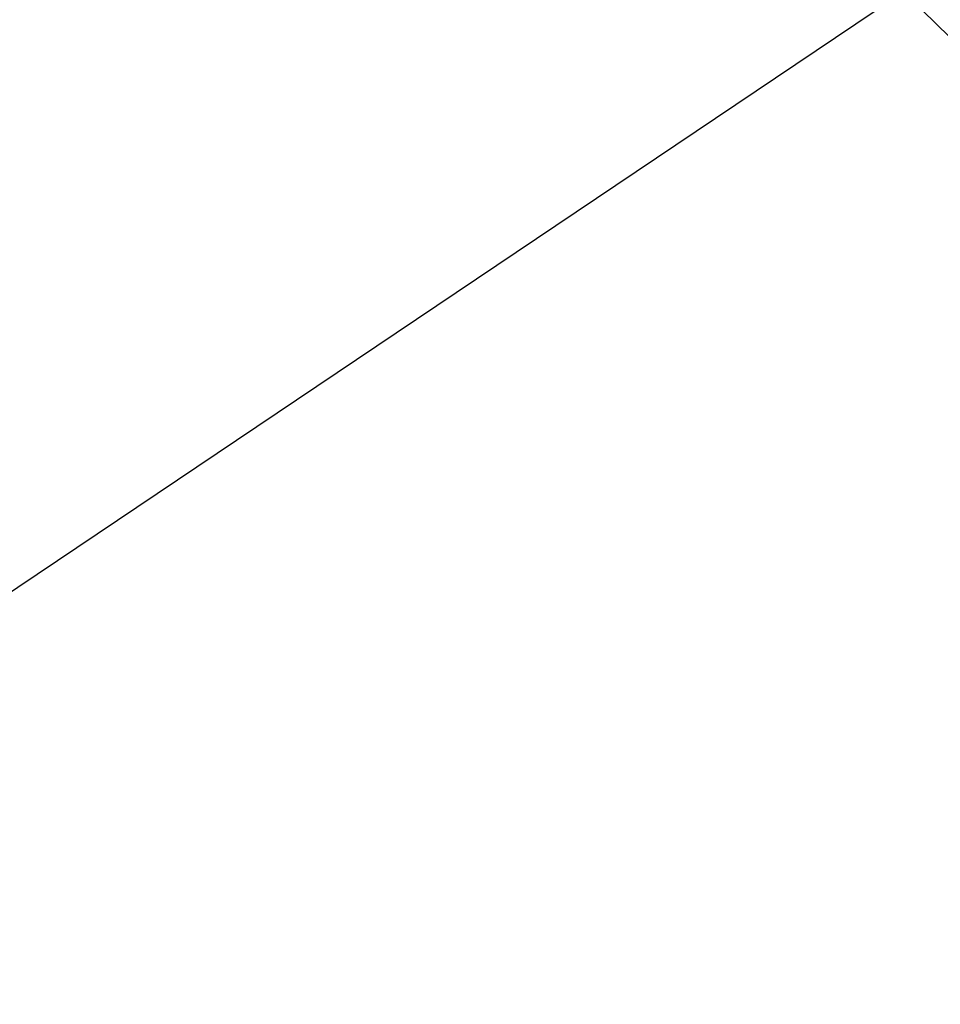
# Model space of a CAD drawing. Header units: millimetres. Extents: x -281 to 347, y -564 to 226.
# Tile 132 of 256: x -216.57315 to -216.56641, y -300.76276 to -300.75555. Entities that reach past the tile are written whole.
import ezdxf

# ---------------------------------------------------------------- set-up
doc = ezdxf.new("R2010")
doc.units = ezdxf.units.MM
doc.layers.add('Layer 01', color=18, linetype='Continuous', true_color=0x000000)

# ---------------------------------------------------------------- blocks, each defined once
blk = doc.blocks.new('10CP307GZ')
at = {"layer": 'Layer 01'}
blk.add_line((0, 22.50000000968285, 0.9999999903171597), (0, 23.49999688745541, 3.1125445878e-06), dxfattribs=at)
blk.add_open_spline([(1.7262657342e-06, 22.49999999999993, 0.9999999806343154), (0.7478074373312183, 22.50681860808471, 0.9931813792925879), (1.493810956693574, 22.47642595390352, 0.986385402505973), (2.982219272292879, 22.34139050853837, 0.9728384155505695), (3.720764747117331, 22.23688082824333, 0.9661225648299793), (5.900489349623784, 21.81838837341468, 0.9463187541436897), (7.314105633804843, 21.39951616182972, 0.9337559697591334), (9.375261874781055, 20.56156344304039, 0.9140882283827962), (10.05581640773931, 20.24497848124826, 0.9073865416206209), (11.37100135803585, 19.55206781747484, 0.8940137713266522), (12.00739389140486, 19.17548643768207, 0.8873282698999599), (13.85444215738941, 17.95745378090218, 0.8672747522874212), (15.00357824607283, 17.02858038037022, 0.8539098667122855), (16.59888254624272, 15.45280848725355, 0.8338674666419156), (17.10308245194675, 14.90278219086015, 0.8272625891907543), (18.05485643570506, 13.75578832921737, 0.8142284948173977), (18.50437115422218, 13.15587634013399, 0.8078307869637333), (19.75439283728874, 11.30481216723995, 0.7883806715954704), (20.45624689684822, 10.0067831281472, 0.7752530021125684), (21.31677313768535, 7.96618626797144, 0.7553295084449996), (21.5713449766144, 7.27028426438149, 0.7486493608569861), (21.90331111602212, 6.202153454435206, 0.7385689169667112), (22.00560190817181, 5.841927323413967, 0.7351977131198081), (22.19123274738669, 5.121362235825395, 0.72851004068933), (22.27490156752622, 4.76002870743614, 0.7251841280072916), (22.64826995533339, 2.94819315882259, 0.7086425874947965), (22.80431126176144, 1.482333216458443, 0.6956887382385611), (22.81698729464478, 0, 0.683012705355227)], degree=3, knots=[0, 0, 0, 0, 2.226859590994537, 2.226859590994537, 4.45371918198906, 4.45371918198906, 8.907438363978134, 8.907438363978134, 11.13429795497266, 11.13429795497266, 13.36115754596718, 13.36115754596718, 17.81487672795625, 17.81487672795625, 20.04173631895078, 20.04173631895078, 22.26859590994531, 22.26859590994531, 26.72231509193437, 26.72231509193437, 28.94917468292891, 28.94917468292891, 30.06260447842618, 30.06260447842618, 31.17603427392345, 31.17603427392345, 35.62975345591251, 35.62975345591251, 35.62975345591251, 35.62975345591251], dxfattribs=at)
blk = doc.blocks.new('PL307ABINT')
at = {"layer": 'Layer 01', "extrusion": (0.02823984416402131, -0.9785163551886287, 0.2042259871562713), "rotation": 44.56152783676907}
blk.add_blockref('10CP307GZ', (-239.706988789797, -167.107842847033, 1342.194339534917), dxfattribs=at)

msp = doc.modelspace()

# ---------------------------------------------------------------- block references
at = {"layer": 'Layer 01', "extrusion": (0, -1, 0)}
msp.add_blockref('PL307ABINT', (0, 1307.439505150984, 174.332686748), dxfattribs=at)

doc.saveas('drawing.dxf')
